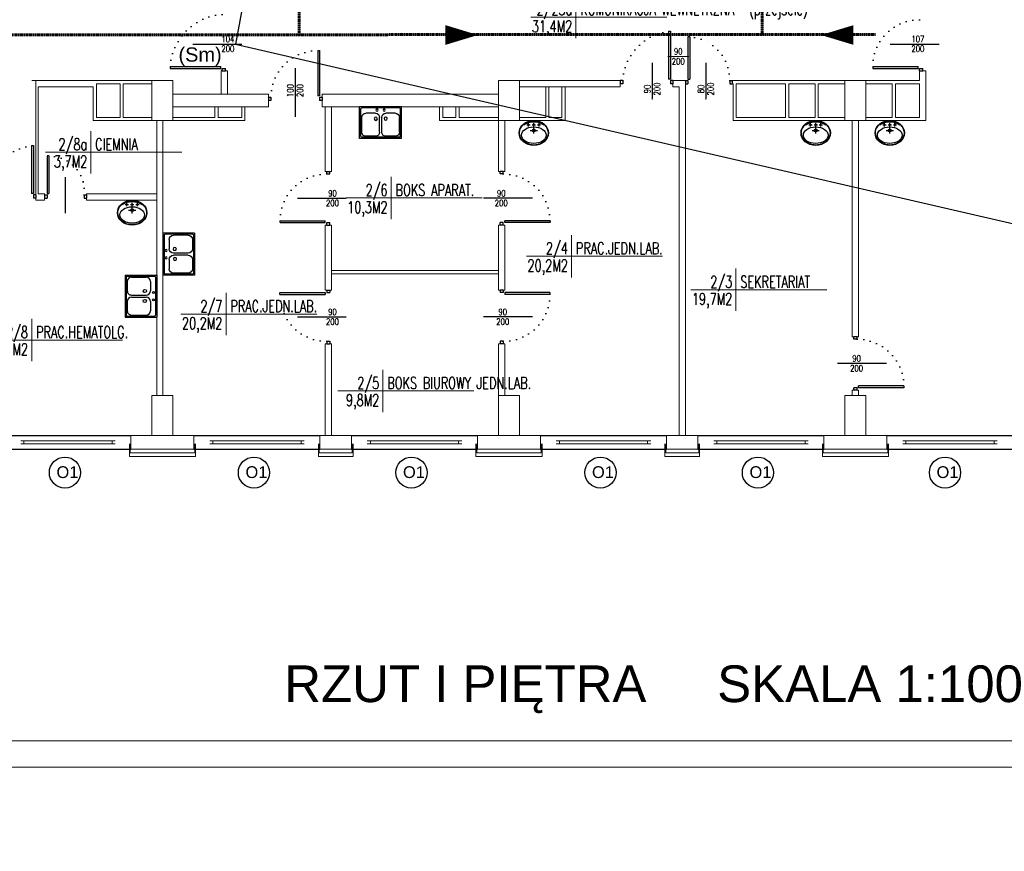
# Model space of a CAD drawing. Header units: millimetres. Extents: x 126553 to 403692, y -95821 to 38049.
# Tile 251 of 256: x 249538 to 251413, y 10763 to 12348. Entities that reach past the tile are written whole.
import ezdxf
from ezdxf import colors
from ezdxf.entities.mleader import LeaderData, LeaderLine
from ezdxf.enums import TextEntityAlignment as Align
from ezdxf.math import Vec2, Vec3

# ---------------------------------------------------------------- set-up
doc = ezdxf.new("R2010")
doc.units = ezdxf.units.MM
doc.linetypes.add('DASHDOT', pattern=[1, 0.5, -0.25, 0, -0.25])
doc.linetypes.add('DOTX2', pattern=[12.7, 0, -12.7])
for name, color, linetype, lineweight in [('_(06 GRUBA)', 7, 'Continuous', 40), ('CIENKIE', 7, 'Continuous', 18), ('drzwi', 7, 'Continuous', 15), ('ewakaucja', 3, 'Continuous', 50), ('ocieplenie', 253, 'BATTING', 18), ('OKNA', 7, 'Continuous', 13), ('opisy', 7, 'Continuous', 18), ('ramki', 250, 'Continuous', 13), ('WAW_ŚLUSARKA ALUMINIOWA OPIS PB', 7, 'Continuous', 9), ('WYMIAR', 7, 'Continuous', 18), ('ŚCIANY GRUBE', 7, 'Continuous', 20)]:
    doc.layers.add(name, color=color, linetype=linetype, lineweight=lineweight)
doc.layers.add('WENTYLE_WADLIWE', color=1, linetype='Continuous')
doc.layers.add('WIDOK', color=7, linetype='Continuous')
doc.styles.add('11_RJ', font='arial.ttf')
doc.styles.add('OPIS', font='romans.shx', dxfattribs={"width": 0.8})
doc.styles.add('ROMANS', font='romans.shx', dxfattribs={"width": 0.7})
doc.styles.add('STYLE1', font='txt', dxfattribs={"width": 0.8})
doc.linetypes.add('BATTING', pattern='A,0.0001,-0.1,[134,LTYPESHP.SHX,S=0.1,R=0,X=-0.1,Y=0],-0.2,[134,LTYPESHP.SHX,S=0.1,R=180,X=0.1,Y=0],-0.1', length=0.4001)

# ---------------------------------------------------------------- blocks, each defined once
blk = doc.blocks.new('OKNO')
at = {"layer": 'OKNA'}
for p, q in [((30, 15.9), (210, 15.9)), ((30, 9.9), (210, 9.9)), ((36, 9.9), (36, 15.9)), ((204, 9.9), (204, 15.9))]:
    blk.add_line(p, q, dxfattribs=at)
blk = doc.blocks.new('umblcd')
for p, q in [((-13.1, -8), (-6.9, -8)), ((-10, -11.2), (-10, -4.9)), ((-3.1, -8), (3.1, -8)), ((0, -11.2), (0, -4.9)), ((0, -25), (0, -12.3)), ((6.9, -8), (13.1, -8)), ((10, -11.2), (10, -4.9)), ((-6.8, -18.8), (6.9, -18.8))]:
    blk.add_line(p, q)
for centre, radius in [((-10, -8), 1), ((0, -18.8), 2.75), ((0, -18.8), 2.12), ((0, -8), 1), ((10, -8), 1)]:
    blk.add_circle(centre, radius)
for centre, major_axis, ratio in [((0, -23.7), (28, 0), 0.84777), ((0, -28), (23.5, 0), 0.670213)]:
    blk.add_ellipse(centre, major_axis=major_axis, ratio=ratio)
blk.add_ellipse((0, -23.7), major_axis=(27.3, 0), ratio=0.755375, start_param=7.077945, end_param=8.630335)
blk.add_open_spline([(27.3, -23.7), (27.3, -23), (27.3, -22.2), (27, -20.1), (26.8, -18.9), (26, -16.4), (25.4, -15.2), (24.2, -12.9), (23.4, -11.7), (21.7, -9.6), (20.7, -8.6), (18.6, -6.8), (17.5, -5.9), (15, -4.4), (13.7, -3.7), (11, -2.6), (9.6, -2.1), (6.7, -1.3), (5.2, -1), (2.1, -0.7), (0.6, -0.6), (-2.4, -0.7), (-4, -0.9), (-7, -1.4), (-8.4, -1.7), (-11.3, -2.7), (-12.7, -3.2), (-15.3, -4.5), (-16.5, -5.3), (-18.8, -7), (-19.9, -7.9), (-21.9, -9.8), (-22.8, -10.9), (-24.3, -13.1), (-25, -14.3), (-26.1, -16.6), (-26.5, -17.9), (-27.1, -20.4), (-27.3, -21.7), (-27.4, -24.2), (-27.3, -25.5), (-26.9, -28), (-26.6, -29.3), (-25.7, -31.7), (-25.1, -32.9), (-23.8, -35.2), (-23, -36.3), (-21.2, -38.4), (-20.2, -39.4), (-18, -41.2), (-16.8, -42), (-14.3, -43.4), (-13, -44.1), (-10.2, -45.2), (-8.8, -45.6), (-5.9, -46.3), (-4.3, -46.6), (-1.3, -46.8), (0.2, -46.9), (3.3, -46.7), (4.8, -46.5), (7.8, -45.9), (9.2, -45.5), (12, -44.5), (13.4, -43.9), (16, -42.5), (17.2, -41.7), (19.4, -40), (20.5, -39.1), (22.4, -37.1), (23.2, -36), (24.7, -33.7), (25.3, -32.6), (26.3, -30.2), (26.7, -28.9), (27.2, -26.4), (27.3, -25.1), (27.3, -23.8), (27.3, -23.8), (27.3, -23.7)], degree=3, knots=[0, 0, 0, 0, 0.102087, 0.102087, 0.269017, 0.269017, 0.435947, 0.435947, 0.602878, 0.602878, 0.769808, 0.769808, 0.936738, 0.936738, 1.103669, 1.103669, 1.270599, 1.270599, 1.437529, 1.437529, 1.60446, 1.60446, 1.77139, 1.77139, 1.93832, 1.93832, 2.105251, 2.105251, 2.272181, 2.272181, 2.439112, 2.439112, 2.606042, 2.606042, 2.772972, 2.772972, 2.939903, 2.939903, 3.106833, 3.106833, 3.273763, 3.273763, 3.440694, 3.440694, 3.607624, 3.607624, 3.774554, 3.774554, 3.941485, 3.941485, 4.108415, 4.108415, 4.275345, 4.275345, 4.442276, 4.442276, 4.609206, 4.609206, 4.776136, 4.776136, 4.943067, 4.943067, 5.109997, 5.109997, 5.276927, 5.276927, 5.443858, 5.443858, 5.610788, 5.610788, 5.777718, 5.777718, 5.944649, 5.944649, 6.111579, 6.111579, 6.27851, 6.27851, 6.283185, 6.283185, 6.283185, 6.283185])
blk = doc.blocks.new('METKA')
for p, q in [((0, 26.9), (0, -26.9)), ((-57.4, 0), (115.4, 0))]:
    blk.add_line(p, q)
at = {"layer": 'opisy', "style": 'STYLE1', "width": 0.8, "flags": 4}
for tag, p in [('NUMER', (-6.1, 4.5)), ('POWIERZCHNIA', (-6, -24.6))]:
    blk.add_attdef(tag, text='', height=17, dxfattribs=at).set_placement(p, align=Align.RIGHT)
for tag, p in [('NAZWA', (5.3, 4.6)), ('POSADZKA', (5.6, -24.7))]:
    blk.add_attdef(tag, p, '', height=17, dxfattribs=at)
blk = doc.blocks.new('zl1')
for p, q in [((0, 0), (80, 0)), ((0, -60), (0, 0)), ((80, -60), (80, 0)), ((2, -56), (2, -4)), ((4, -2), (76, -2)), ((12, -12), (30, -12)), ((50, -12), (68, -12)), ((78, -56), (78, -4)), ((4, -48), (4, -20)), ((38, -48), (38, -20)), ((42, -48), (42, -20)), ((76, -48), (76, -20)), ((12, -56), (30, -56)), ((50, -56), (68, -56)), ((0, -60), (80, -60)), ((4, -58), (76, -58))]:
    blk.add_line(p, q)
for centre, radius in [((33.178611, -6.017334), 2), ((46.898765, -6.017334), 2), ((30.353874, -22.445313), 3), ((49.118202, -22.719116), 3)]:
    blk.add_circle(centre, radius)
for centre, radius, start, end in [((4, -4), 2, 90, 180), ((12, -20), 8, 90, 180), ((30, -20), 8, 0, 90), ((50, -20), 8, 90, 180), ((68, -20), 8, 0, 90), ((76, -4), 2, 0, 90), ((4, -56), 2, 180, 270), ((12, -48), 8, 180, 270), ((30, -48), 8, 270, 0), ((50, -48), 8, 180, 270), ((68, -48), 8, 270, 0), ((76, -56), 2, 270, 0)]:
    blk.add_arc(centre, radius, start, end)
blk = doc.blocks.new('80D')
for p, q in [((-8.3, 80.5), (-8.3, 8.9)), ((-8.3, 80.5), (-4.6, 80.5)), ((-4.6, 80.4), (-4.6, 8.9)), ((-39.1, 39.9), (-39.1, -28.3)), ((-80, 6.1), (-80, 0)), ((-75.4, 6.1), (-80, 6.1)), ((-75.4, 0), (-80, 0)), ((-75.4, 6.1), (-75.4, 0)), ((-4.6, 8.9), (-8.3, 8.9)), ((0, 6.1), (-4.6, 6.1)), ((-4.6, 6.1), (-4.6, 0)), ((0, 0), (-4.6, 0)), ((0, 6.1), (0, 0))]:
    blk.add_line(p, q)
at = {"linetype": 'DOTX2', "extrusion": (0, 0, -1)}
blk.add_ellipse((4.7, 0.7), major_axis=(-62.1, 59.2), ratio=0.860496, start_param=-0.768267, end_param=0.768267, dxfattribs=at)
blk = doc.blocks.new('o1')
at = {"layer": 'WIDOK'}
blk.add_circle((-85.4, -0.7), 29.7, dxfattribs=at)
at = {"layer": 'opisy', "insert": (-101.5, 11.4), "char_height": 22.4, "width": 15.9, "attachment_point": 1}
blk.add_mtext('{\\fArial|b0|i0|c238|p34;O1}', dxfattribs=at)
blk = doc.blocks.new('A$C121B6CE3')
blk.add_lwpolyline([(0, -20), (0, 20)])
at = {"style": 'OPIS', "width": 0.8}
blk.add_attdef('Szerokość', text='', height=12, rotation=90, dxfattribs=at).set_placement((0, 0), align=Align.BOTTOM_CENTER)
blk.add_attdef('Wysokość', text='', height=12, rotation=90, dxfattribs=at).set_placement((3, 0), align=Align.TOP_CENTER)

msp = doc.modelspace()

# ---------------------------------------------------------------- linework, layer by layer
for p, q in [((250773.219, 12326.02616), (250773.219, 12234.41522)), ((250773.219, 12326.02616), (250776.89468, 12326.02616)), ((250776.89468, 12325.95034), (250776.89468, 12234.41522)), ((250813.75954, 12315.02616), (250810.08387, 12315.02616)), ((250810.08387, 12314.95034), (250810.08387, 12234.41522)), ((250813.75954, 12315.02616), (250813.75954, 12234.41522)), ((249867.40215, 12301.33346), (249960.41925, 12301.33346)), ((250105.11576, 12288.9136), (250105.11576, 12202.53522)), ((250105.11576, 12288.9136), (250108.79143, 12288.9136)), ((250108.79143, 12288.83778), (250108.79143, 12202.53522)), ((251195.63818, 12301.33346), (251288.65528, 12301.33346)), ((250742.39217, 12265.48007), (250742.39217, 12197.27743)), ((250844.58637, 12265.48007), (250844.58637, 12197.27743)), ((249824.01656, 12258.60373), (249920.39494, 12258.60373)), ((249824.01656, 12258.60373), (249824.01656, 12254.92805)), ((249824.09238, 12254.92805), (249920.39494, 12254.92805)), ((249920.39494, 12254.92805), (249920.39494, 12258.60373)), ((249923.1517, 12250.33346), (249923.1517, 12254.92805)), ((249923.1517, 12254.92805), (249929.2717, 12254.92805)), ((249923.1517, 12250.33346), (249929.2717, 12250.33346)), ((249929.2717, 12250.33346), (249929.2717, 12254.92805)), ((250062.38603, 12255.52802), (250062.38603, 12162.51091)), ((251162.25259, 12258.60373), (251248.63097, 12258.60373)), ((251162.25259, 12258.60373), (251162.25259, 12254.92805)), ((251162.32841, 12254.92805), (251248.63097, 12254.92805)), ((251248.63097, 12254.92805), (251248.63097, 12258.60373)), ((251251.38773, 12250.33346), (251251.38773, 12254.92805)), ((251251.38773, 12254.92805), (251257.50773, 12254.92805)), ((251251.38773, 12250.33346), (251257.50773, 12250.33346)), ((251257.50773, 12250.33346), (251257.50773, 12254.92805)), ((250681.48927, 12231.65846), (250681.48927, 12225.53846)), ((250686.08387, 12231.65846), (250681.48927, 12231.65846)), ((250686.08387, 12231.65846), (250686.08387, 12225.53846)), ((250776.89468, 12234.41522), (250773.219, 12234.41522)), ((250781.48927, 12231.65846), (250776.89468, 12231.65846)), ((250776.89468, 12231.65846), (250776.89468, 12225.53846)), ((250781.48927, 12231.65846), (250781.48927, 12225.53846)), ((250805.48927, 12231.65846), (250805.48927, 12225.53846)), ((250805.48927, 12231.65846), (250810.08387, 12231.65846)), ((250810.08387, 12234.41522), (250813.75954, 12234.41522)), ((250810.08387, 12231.65846), (250810.08387, 12225.53846)), ((250889.89468, 12231.65846), (250889.89468, 12225.53846)), ((250889.89468, 12231.65846), (250894.48927, 12231.65846)), ((250894.48927, 12231.65846), (250894.48927, 12225.53846)), ((250686.08387, 12225.53846), (250681.48927, 12225.53846)), ((250781.48927, 12225.53846), (250776.89468, 12225.53846)), ((250805.48927, 12225.53846), (250810.08387, 12225.53846)), ((250889.89468, 12225.53846), (250894.48927, 12225.53846)), ((250011.38603, 12199.77846), (250011.38603, 12193.65846)), ((250015.98062, 12199.77846), (250011.38603, 12199.77846)), ((250015.98062, 12193.65846), (250011.38603, 12193.65846)), ((250015.98062, 12199.77846), (250015.98062, 12193.65846)), ((250108.79143, 12202.53522), (250105.11576, 12202.53522)), ((250113.38603, 12199.77846), (250108.79143, 12199.77846)), ((250108.79143, 12199.77846), (250108.79143, 12193.65846)), ((250113.38603, 12193.65846), (250108.79143, 12193.65846)), ((250113.38603, 12199.77846), (250113.38603, 12193.65846)), ((249560.219, 12108.07131), (249560.219, 12016.46037)), ((249560.219, 12108.07131), (249563.89468, 12108.07131)), ((249563.89468, 12107.99549), (249563.89468, 12016.46037)), ((249593.3133, 12088.07131), (249589.63763, 12088.07131)), ((249589.63763, 12087.99549), (249589.63763, 12016.46037)), ((249593.3133, 12088.07131), (249593.3133, 12016.46037)), ((249624.14013, 12047.52521), (249624.14013, 11979.32258)), ((250122.42927, 12058.39156), (250128.54927, 12058.39156)), ((250122.42927, 12053.79697), (250122.42927, 12058.39156)), ((250122.42927, 12053.79697), (250128.54927, 12053.79697)), ((250128.54927, 12053.79697), (250128.54927, 12058.39156)), ((250458.54927, 12058.39156), (250452.42927, 12058.39156)), ((250452.42927, 12053.79697), (250452.42927, 12058.39156)), ((250458.54927, 12053.79697), (250452.42927, 12053.79697)), ((250458.54927, 12053.79697), (250458.54927, 12058.39156)), ((249563.89468, 12016.46037), (249560.219, 12016.46037)), ((249568.48927, 12013.70361), (249563.89468, 12013.70361)), ((249563.89468, 12013.70361), (249563.89468, 12007.58361)), ((249568.48927, 12007.58361), (249563.89468, 12007.58361)), ((249568.48927, 12013.70361), (249568.48927, 12007.58361)), ((249585.04303, 12013.70361), (249585.04303, 12007.58361)), ((249585.04303, 12013.70361), (249589.63763, 12013.70361)), ((249585.04303, 12007.58361), (249589.63763, 12007.58361)), ((249589.63763, 12016.46037), (249593.3133, 12016.46037)), ((249589.63763, 12013.70361), (249589.63763, 12007.58361)), ((249660.44844, 12013.70361), (249660.44844, 12007.58361)), ((249660.44844, 12013.70361), (249665.04303, 12013.70361)), ((249660.44844, 12007.58361), (249665.04303, 12007.58361)), ((249665.04303, 12013.70361), (249665.04303, 12007.58361)), ((250066.67972, 12007.39156), (250159.69682, 12007.39156)), ((250514.29883, 12007.39156), (250421.28172, 12007.39156)), ((250033.29414, 11964.66183), (250119.67252, 11964.66183)), ((250033.29414, 11964.66183), (250033.29414, 11960.98615)), ((250033.36996, 11960.98615), (250119.67252, 11960.98615)), ((250119.67252, 11960.98615), (250119.67252, 11964.66183)), ((250122.42927, 11956.39156), (250122.42927, 11960.98615)), ((250122.42927, 11960.98615), (250128.54927, 11960.98615)), ((250122.42927, 11956.39156), (250128.54927, 11956.39156)), ((250128.54927, 11956.39156), (250128.54927, 11960.98615)), ((250452.42927, 11956.39156), (250452.42927, 11960.98615)), ((250458.54927, 11960.98615), (250452.42927, 11960.98615)), ((250458.54927, 11956.39156), (250452.42927, 11956.39156)), ((250458.54927, 11956.39156), (250458.54927, 11960.98615)), ((250547.68441, 11964.66183), (250461.30603, 11964.66183)), ((250461.30603, 11960.98615), (250461.30603, 11964.66183)), ((250547.60859, 11960.98615), (250461.30603, 11960.98615)), ((250547.68441, 11964.66183), (250547.68441, 11960.98615)), ((250033.29414, 11824.12416), (250033.29414, 11827.79984)), ((250033.29414, 11824.12416), (250119.67252, 11824.12416)), ((250033.36996, 11827.79984), (250119.67252, 11827.79984)), ((250119.67252, 11827.79984), (250119.67252, 11824.12416)), ((250122.42927, 11832.39443), (250128.54927, 11832.39443)), ((250122.42927, 11832.39443), (250122.42927, 11827.79984)), ((250122.42927, 11827.79984), (250128.54927, 11827.79984)), ((250128.54927, 11832.39443), (250128.54927, 11827.79984)), ((250458.54927, 11832.39443), (250452.42927, 11832.39443)), ((250452.42927, 11832.39443), (250452.42927, 11827.79984)), ((250458.54927, 11827.79984), (250452.42927, 11827.79984)), ((250458.54927, 11832.39443), (250458.54927, 11827.79984)), ((250547.60859, 11827.79984), (250461.30603, 11827.79984)), ((250461.30603, 11827.79984), (250461.30603, 11824.12416)), ((250547.68441, 11824.12416), (250461.30603, 11824.12416)), ((250547.68441, 11824.12416), (250547.68441, 11827.79984)), ((250066.67972, 11781.39443), (250159.69682, 11781.39443)), ((250514.29883, 11781.39443), (250421.28172, 11781.39443)), ((251132.54927, 11743.65846), (251126.42927, 11743.65846)), ((251126.42927, 11739.06387), (251126.42927, 11743.65846)), ((251132.54927, 11739.06387), (251132.54927, 11743.65846)), ((250122.42927, 11734.98903), (250128.54927, 11734.98903)), ((250122.42927, 11734.98903), (250122.42927, 11730.39443)), ((250122.42927, 11730.39443), (250128.54927, 11730.39443)), ((250128.54927, 11734.98903), (250128.54927, 11730.39443)), ((250458.54927, 11734.98903), (250452.42927, 11734.98903)), ((250452.42927, 11734.98903), (250452.42927, 11730.39443)), ((250458.54927, 11730.39443), (250452.42927, 11730.39443)), ((250458.54927, 11734.98903), (250458.54927, 11730.39443)), ((251132.54927, 11739.06387), (251126.42927, 11739.06387)), ((251188.29883, 11692.65846), (251095.28172, 11692.65846)), ((251221.68441, 11649.92873), (251135.30603, 11649.92873)), ((251135.30603, 11646.25306), (251135.30603, 11649.92873)), ((251221.68441, 11649.92873), (251221.68441, 11646.25306)), ((251126.42927, 11641.65846), (251126.42927, 11646.25306)), ((251132.54927, 11646.25306), (251126.42927, 11646.25306)), ((251132.54927, 11641.65846), (251126.42927, 11641.65846)), ((251132.54927, 11641.65846), (251132.54927, 11646.25306)), ((251221.60859, 11646.25306), (251135.30603, 11646.25306))]:
    msp.add_line(p, q)
at = {"linetype": 'DOTX2'}
for centre, major_axis, ratio, start_param, end_param in [((249918.06432, 12263.51285), (68.64446, 71.24411), 0.9009624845, 0.7647737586, 2.376818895), ((251251.38773, 12258.60373), (63.02806, 63.02806), 1, 0.7853981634, 2.3974432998), ((250805.42907, 12230.60653), (61.96525, 59.3755), 0.9671823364, -0.7682669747, 0.7682669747), ((249580.37, 12008.26974), (62.12216, 59.21132), 0.860495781, -0.7682669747, 0.7682669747), ((250122.42927, 11964.66183), (63.02806, 63.02806), 1, 0.7853981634, 2.3974432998), ((250458.54927, 11824.12416), (63.02806, 63.02806), 1, 3.926990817, 5.5390359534)]:
    msp.add_ellipse(centre, major_axis=major_axis, ratio=ratio, start_param=start_param, end_param=end_param, dxfattribs=at)
at = {"linetype": 'DOTX2', "extrusion": (0, 0, -1)}
for centre, major_axis, ratio, start_param, end_param in [((250775.94107, 12235.99368), (65.34186, 67.84662), 0.9110918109, 3.9441220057, 5.4806559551), ((250105.11576, 12199.77846), (63.02806, -63.02806), 1, 2.3561944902, 3.9682396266), ((249562.94107, 12018.03882), (65.34186, 67.84662), 0.9110918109, 3.9441220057, 5.4806559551), ((250458.54927, 11964.66183), (-63.02806, -63.02806), 1, 2.3561944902, 3.9682396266), ((250122.42927, 11824.12416), (63.02806, 63.02806), 1, 2.3561944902, 3.9682396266), ((251132.54927, 11649.92873), (-63.02806, -63.02806), 1, 2.3561944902, 3.9682396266)]:
    msp.add_ellipse(centre, major_axis=major_axis, ratio=ratio, start_param=start_param, end_param=end_param, dxfattribs=at)
at = {"layer": '_(06 GRUBA)', "color": 3}
for points in [[(250410.26708, 12318.52547, 0, 37.5, 0), (250348.56384, 12318.52547, 37.5, 37.5, 0)], [(251063.96986, 12318.52547, 0, 37.5, 0), (251125.6731, 12318.52547, 37.5, 37.5, 0)]]:
    msp.add_lwpolyline(points, format="xyseb", dxfattribs=at)
at = {"layer": 'ewakaucja', "color": 3, "linetype": 'DASHDOT', "lineweight": 60}
for points in [[(250069.98258, 12318.52547), (250069.98258, 13210.68941)], [(250951.62379, 12318.52547), (250951.62379, 13210.68941)], [(251167.60815, 12319.43298), (247670.50232, 12318.52547)]]:
    msp.add_lwpolyline(points, dxfattribs=at)
at = {"layer": 'ocieplenie'}
for p, q in [((249746.48927, 11515.65846), (249746.48927, 11539.56639)), ((249872.48927, 11515.65846), (249872.48927, 11539.56639)), ((250106.48927, 11515.65846), (250106.48927, 11539.56639)), ((250172.48927, 11515.65846), (250172.48927, 11539.56639)), ((250406.48927, 11515.65846), (250406.48927, 11539.56639)), ((250532.48927, 11515.65846), (250532.48927, 11539.56639)), ((250766.48927, 11515.65846), (250766.48927, 11539.56639)), ((250832.48927, 11515.65846), (250832.48927, 11539.56639)), ((251066.48927, 11515.65846), (251066.48927, 11539.56639)), ((251192.48927, 11515.65846), (251192.48927, 11539.56639)), ((249872.48927, 11515.65846), (249746.48927, 11515.65846)), ((250172.48927, 11515.65846), (250106.48927, 11515.65846)), ((250532.48927, 11515.65846), (250406.48927, 11515.65846)), ((250832.48927, 11515.65846), (250766.48927, 11515.65846)), ((251192.48927, 11515.65846), (251066.48927, 11515.65846))]:
    msp.add_line(p, q, dxfattribs=at)
at = {"layer": 'ocieplenie', "linetype": 'BATTING', "ltscale": 0.15}
for p, q in [((249747.98927, 11522.65846), (249747.98927, 11539.56639)), ((249870.98927, 11522.65846), (249870.98927, 11539.56639)), ((250107.98927, 11522.65846), (250107.98927, 11539.56639)), ((250170.98927, 11522.65846), (250170.98927, 11539.56639)), ((250407.98927, 11522.65846), (250407.98927, 11539.56639)), ((250530.98927, 11522.65846), (250530.98927, 11539.56639)), ((250767.98927, 11522.65846), (250767.98927, 11539.56639)), ((250830.98927, 11522.65846), (250830.98927, 11539.56639)), ((251067.98927, 11522.65846), (251067.98927, 11539.56639)), ((251190.98927, 11522.65846), (251190.98927, 11539.56639))]:
    msp.add_line(p, q, dxfattribs=at)
at = {"layer": 'ocieplenie', "linetype": 'BATTING', "ltscale": 0.65}
for p, q in [((249870.98927, 11522.65846), (249747.98927, 11522.65846)), ((250170.98927, 11522.65846), (250107.98927, 11522.65846)), ((250530.98927, 11522.65846), (250407.98927, 11522.65846)), ((250830.98927, 11522.65846), (250767.98927, 11522.65846)), ((251190.98927, 11522.65846), (251067.98927, 11522.65846))]:
    msp.add_line(p, q, dxfattribs=at)
at = {"layer": 'ramki', "color": 0, "ltscale": 0.6}
for points in [[(246822.07419, 15123.67677), (259725.78952, 15123.67677), (259725.78952, 10923.67677), (246822.07419, 10923.67677)], [(247022.07419, 15073.67677), (259675.78952, 15073.67677), (259675.78952, 10973.67677), (247022.07419, 10973.67677)]]:
    msp.add_lwpolyline(points, close=True, dxfattribs=at)
at = {"layer": 'WIDOK'}
for p, q in [((249509.48927, 11555.65846), (249749.48927, 11555.65846)), ((249869.48927, 11555.65846), (250109.48927, 11555.65846)), ((250169.48927, 11555.65846), (250409.48927, 11555.65846)), ((250529.48927, 11555.65846), (250769.48927, 11555.65846)), ((250829.48927, 11555.65846), (251069.48927, 11555.65846)), ((251189.48927, 11555.65846), (251429.48927, 11555.65846)), ((249509.48927, 11529.65846), (249749.48927, 11529.65846)), ((249869.48927, 11529.65846), (250109.48927, 11529.65846)), ((250169.48927, 11529.65846), (250409.48927, 11529.65846)), ((250529.48927, 11529.65846), (250769.48927, 11529.65846)), ((250829.48927, 11529.65846), (251069.48927, 11529.65846)), ((251189.48927, 11529.65846), (251429.48927, 11529.65846))]:
    msp.add_line(p, q, dxfattribs=at)
at = {"layer": 'ŚCIANY GRUBE'}
for p, q in [((249921.38865, 12205.65846), (249921.38865, 12250.33346)), ((249933.38865, 12250.33346), (249921.38865, 12250.33346)), ((249933.38865, 12205.65846), (249933.38865, 12250.33346)), ((251251.38773, 12250.33346), (251263.38773, 12250.33346)), ((251251.38773, 12250.33346), (251251.38773, 12231.65846)), ((251263.38773, 12250.33346), (251263.38773, 12219.65846)), ((249560.48927, 12231.65846), (249789.48927, 12231.65846)), ((249568.48927, 12015.65846), (249568.48927, 12231.65846)), ((250489.48927, 12231.65846), (250681.48927, 12231.65846)), ((250681.48927, 12231.65846), (250681.48927, 12219.65846)), ((250781.48927, 12231.65846), (250781.48927, 12219.65846)), ((250781.48927, 12231.65846), (250805.48927, 12231.65846)), ((250805.48927, 11555.65846), (250805.48927, 12231.65846)), ((250896.48927, 12231.65846), (250894.48927, 12231.65846)), ((250894.48927, 12231.65846), (250894.48927, 12225.53846)), ((250896.48927, 12231.65846), (251109.48927, 12231.65846)), ((251149.48927, 12231.65846), (251251.38773, 12231.65846)), ((249572.48927, 12219.65846), (249677.69802, 12219.65846)), ((249572.48927, 12015.65846), (249572.48927, 12219.65846)), ((249677.69802, 12155.65846), (249677.69802, 12219.65846)), ((249683.69802, 12225.65846), (249728.69802, 12225.65846)), ((249683.69802, 12161.65846), (249683.69802, 12225.65846)), ((249728.69802, 12161.65846), (249728.69802, 12225.65846)), ((249734.69802, 12161.65846), (249734.69802, 12225.65846)), ((249734.69802, 12225.65846), (249789.48927, 12225.65846)), ((250489.48927, 12219.65846), (250681.48927, 12219.65846)), ((250539.48927, 12161.65846), (250539.48927, 12219.65846)), ((250545.48927, 12161.65846), (250545.48927, 12219.65846)), ((250570.48927, 12161.65846), (250570.48927, 12219.65846)), ((250576.48927, 12155.65846), (250576.48927, 12219.65846)), ((250781.48927, 12219.65846), (250793.48927, 12219.65846)), ((250793.48927, 11555.65846), (250793.48927, 12219.65846)), ((250894.48927, 12225.53846), (250896.48927, 12225.53846)), ((250896.48927, 12155.65846), (250896.48927, 12225.53846)), ((250996.48927, 12225.65846), (250902.48927, 12225.65846)), ((250902.48927, 12161.65846), (250902.48927, 12225.65846)), ((250996.48927, 12161.65846), (250996.48927, 12225.65846)), ((251052.48927, 12225.65846), (251002.48927, 12225.65846)), ((251002.48927, 12161.65846), (251002.48927, 12225.65846)), ((251052.48927, 12161.65846), (251052.48927, 12225.65846)), ((251109.48927, 12225.65846), (251058.48927, 12225.65846)), ((251058.48927, 12161.65846), (251058.48927, 12225.65846)), ((251199.48927, 12225.65846), (251149.48927, 12225.65846)), ((251199.48927, 12161.65846), (251199.48927, 12225.65846)), ((251251.38773, 12225.65846), (251205.48927, 12225.65846)), ((251205.48927, 12161.65846), (251205.48927, 12225.65846)), ((251251.38773, 12161.65846), (251251.38773, 12225.65846)), ((251263.38773, 12155.65846), (251263.38773, 12219.65846)), ((249829.48927, 12205.65846), (250011.38603, 12205.65846)), ((250011.38603, 12181.65846), (250011.38603, 12205.65846)), ((250113.38603, 12205.65846), (250449.48927, 12205.65846)), ((250113.38603, 12181.65846), (250113.38603, 12205.65846)), ((249829.48927, 12181.65846), (250011.38603, 12181.65846)), ((249909.48927, 12161.65846), (249909.48927, 12181.65846)), ((249915.48927, 12161.65846), (249915.48927, 12181.65846)), ((249960.48927, 12161.65846), (249960.48927, 12181.65846)), ((249966.48927, 12155.65846), (249966.48927, 12181.65846)), ((250113.38603, 12181.65846), (250449.48927, 12181.65846)), ((250119.48927, 12058.39156), (250119.48927, 12181.65846)), ((250131.48927, 12058.39156), (250131.48927, 12181.65846)), ((250337.48927, 12161.65846), (250337.48927, 12181.65846)), ((250343.43249, 12161.65846), (250343.43249, 12181.65846)), ((250368.48927, 12161.65846), (250368.48927, 12181.65846)), ((250374.48927, 12161.65846), (250374.48927, 12181.65846)), ((249728.69802, 12155.65846), (249677.69802, 12155.65846)), ((249728.69802, 12161.65846), (249683.69802, 12161.65846)), ((249789.48927, 12155.65846), (249728.69802, 12155.65846)), ((249789.48927, 12161.65846), (249734.69802, 12161.65846)), ((249798.48927, 11631.65846), (249798.48927, 12155.65846)), ((249810.48927, 11631.65846), (249810.48927, 12155.65846)), ((249829.48927, 12161.65846), (249909.48927, 12161.65846)), ((249829.48927, 12155.65846), (249960.48927, 12155.65846)), ((249915.48927, 12161.65846), (249960.48927, 12161.65846)), ((249960.48927, 12155.65846), (249966.48927, 12155.65846)), ((250337.48927, 12155.65846), (250337.48927, 12161.65846)), ((250337.48927, 12155.65846), (250449.48927, 12155.65846)), ((250343.43249, 12161.65846), (250368.48927, 12161.65846)), ((250374.48927, 12161.65846), (250449.48927, 12161.65846)), ((250449.48927, 12058.39156), (250449.48927, 12155.65846)), ((250449.48927, 12155.65846), (250489.48927, 12155.65846)), ((250461.48927, 12058.39156), (250461.48927, 12155.65846)), ((250539.48927, 12161.65846), (250489.48927, 12161.65846)), ((250576.48927, 12155.65846), (250489.48927, 12155.65846)), ((250570.48927, 12161.65846), (250545.48927, 12161.65846)), ((251109.48927, 12155.65846), (250896.48927, 12155.65846)), ((250996.48927, 12161.65846), (250902.48927, 12161.65846)), ((251052.48927, 12161.65846), (251002.48927, 12161.65846)), ((251109.48927, 12161.65846), (251058.48927, 12161.65846)), ((251109.48927, 12155.65846), (251149.48927, 12155.65846)), ((251123.48927, 11743.65846), (251123.48927, 12155.65846)), ((251135.48927, 11743.65846), (251135.48927, 12155.65846)), ((251199.48927, 12161.65846), (251149.48927, 12161.65846)), ((251263.38773, 12155.65846), (251149.48927, 12155.65846)), ((251251.38773, 12161.65846), (251205.48927, 12161.65846)), ((250119.48927, 12058.39156), (250131.48927, 12058.39156)), ((250461.48927, 12058.39156), (250449.48927, 12058.39156)), ((249568.48927, 12015.65846), (249568.48927, 12003.65846)), ((249585.04303, 12003.65846), (249568.48927, 12003.65846)), ((249585.04303, 12015.65846), (249572.48927, 12015.65846)), ((249585.04303, 12015.65846), (249585.04303, 12003.65846)), ((249798.48927, 12015.65846), (249665.04303, 12015.65846)), ((249665.04303, 12003.65846), (249665.04303, 12015.65846)), ((249798.48927, 12003.65846), (249665.04303, 12003.65846)), ((250119.48927, 11956.39156), (250131.48927, 11956.39156)), ((250119.48927, 11832.39443), (250119.48927, 11956.39156)), ((250131.48927, 11832.39443), (250131.48927, 11956.39156)), ((250461.48927, 11956.39156), (250449.48927, 11956.39156)), ((250449.48927, 11832.39443), (250449.48927, 11956.39156)), ((250461.48927, 11832.39443), (250461.48927, 11956.39156)), ((250131.48927, 11869.65846), (250449.48927, 11869.65846)), ((250131.48927, 11863.65846), (250449.48927, 11863.65846)), ((250119.48927, 11832.39443), (250131.48927, 11832.39443)), ((250461.48927, 11832.39443), (250449.48927, 11832.39443)), ((251135.48927, 11743.65846), (251123.48927, 11743.65846)), ((250119.48927, 11555.65846), (250119.48927, 11730.39443)), ((250119.48927, 11730.39443), (250131.48927, 11730.39443)), ((250131.48927, 11555.65846), (250131.48927, 11730.39443)), ((250449.48927, 11631.65846), (250449.48927, 11730.39443)), ((250461.48927, 11730.39443), (250449.48927, 11730.39443)), ((250461.48927, 11631.65846), (250461.48927, 11730.39443)), ((251123.48927, 11631.65846), (251123.48927, 11641.65846)), ((251135.48927, 11641.65846), (251123.48927, 11641.65846)), ((251135.48927, 11631.65846), (251135.48927, 11641.65846)), ((249749.48927, 11529.65846), (249749.48927, 11555.65846)), ((249869.48927, 11555.65846), (249749.48927, 11555.65846)), ((249869.48927, 11555.65846), (249749.48927, 11555.65846)), ((249869.48927, 11529.65846), (249869.48927, 11555.65846)), ((250109.48927, 11529.65846), (250109.48927, 11555.65846)), ((250169.48927, 11555.65846), (250109.48927, 11555.65846)), ((250169.48927, 11555.65846), (250109.48927, 11555.65846)), ((250169.48927, 11529.65846), (250169.48927, 11555.65846)), ((250409.48927, 11529.65846), (250409.48927, 11555.65846)), ((250529.48927, 11555.65846), (250409.48927, 11555.65846)), ((250529.48927, 11555.65846), (250409.48927, 11555.65846)), ((250529.48927, 11529.65846), (250529.48927, 11555.65846)), ((250829.48927, 11555.65846), (250769.48927, 11555.65846)), ((250769.48927, 11529.65846), (250769.48927, 11555.65846)), ((250829.48927, 11529.65846), (250829.48927, 11555.65846)), ((251069.48927, 11529.65846), (251069.48927, 11555.65846)), ((251189.48927, 11555.65846), (251069.48927, 11555.65846)), ((251189.48927, 11529.65846), (251189.48927, 11555.65846)), ((249869.48927, 11529.65846), (249749.48927, 11529.65846)), ((249869.48927, 11529.65846), (249749.48927, 11529.65846)), ((250169.48927, 11529.65846), (250109.48927, 11529.65846)), ((250169.48927, 11529.65846), (250109.48927, 11529.65846)), ((250529.48927, 11529.65846), (250409.48927, 11529.65846)), ((250529.48927, 11529.65846), (250409.48927, 11529.65846)), ((250829.48927, 11529.65846), (250769.48927, 11529.65846)), ((251189.48927, 11529.65846), (251069.48927, 11529.65846))]:
    msp.add_line(p, q, dxfattribs=at)
for points in [[(249789.48927, 12155.65846), (249829.48927, 12155.65846), (249829.48927, 12231.65846), (249789.48927, 12231.65846), (249789.48927, 12155.65846)], [(250489.48927, 12155.65846), (250489.48927, 12231.65846), (250449.48927, 12231.65846), (250449.48927, 12155.65846)], [(251149.48927, 12155.65846), (251149.48927, 12231.65846), (251109.48927, 12231.65846), (251109.48927, 12155.65846)]]:
    msp.add_lwpolyline(points, dxfattribs=at)
for points in [[(249789.48927, 11555.65846), (249829.48927, 11555.65846), (249829.48927, 11631.65846), (249789.48927, 11631.65846)], [(250449.48927, 11555.65846), (250489.48927, 11555.65846), (250489.48927, 11631.65846), (250449.48927, 11631.65846)], [(251109.48927, 11555.65846), (251149.48927, 11555.65846), (251149.48927, 11631.65846), (251109.48927, 11631.65846)]]:
    msp.add_lwpolyline(points, close=True, dxfattribs=at)

# ---------------------------------------------------------------- block references
at = {"layer": 'CIENKIE'}
ref = msp.add_blockref('METKA', (250597.06075, 12352.61393), dxfattribs=dict(at, xscale=1.5, yscale=1.5, zscale=1.5))
ref.add_attrib('RODZAJ_POMIESCZENIA', 'KOMUNIKACJA WEWNETRZNA- (przejście)', (250605.27447, 12356.39796), dxfattribs={"layer": '0', "height": 22.5, "style": 'ROMANS', "width": 0.7})
ref.add_attrib('POWIERZCHNIA', '31,4M2', dxfattribs={"layer": '0', "height": 22.5, "style": 'ROMANS', "width": 0.7}).set_placement((250590.05934, 12323.70575), align=Align.RIGHT)
ref.add_attrib('NUMER', '2/23a', dxfattribs={"layer": '0', "height": 22.5, "style": 'ROMANS', "width": 0.7}).set_placement((250590.05934, 12356.39796), align=Align.RIGHT)
ref = msp.add_blockref('METKA', (249673.10061, 12095.24951), dxfattribs=dict(at, xscale=1.5, yscale=1.5, zscale=1.5))
ref.add_attrib('RODZAJ_POMIESCZENIA', 'CIEMNIA', (249681.31433, 12099.03354), dxfattribs={"layer": '0', "height": 22.5, "style": 'ROMANS', "width": 0.7})
ref.add_attrib('POWIERZCHNIA', '3,7M2', dxfattribs={"layer": '0', "height": 22.5, "style": 'ROMANS', "width": 0.7}).set_placement((249666.0992, 12066.34133), align=Align.RIGHT)
ref.add_attrib('NUMER', '2/8a', dxfattribs={"layer": '0', "height": 22.5, "style": 'ROMANS', "width": 0.7}).set_placement((249666.0992, 12099.03354), align=Align.RIGHT)
ref = msp.add_blockref('METKA', (250245.29721, 12008.00046), dxfattribs=dict(at, xscale=1.5, yscale=1.5, zscale=1.5))
ref.add_attrib('RODZAJ_POMIESCZENIA', 'BOKS APARAT.', (250253.51093, 12011.78449), dxfattribs={"layer": '0', "height": 22.5, "style": 'ROMANS', "width": 0.7})
ref.add_attrib('POWIERZCHNIA', '10,3M2', dxfattribs={"layer": '0', "height": 22.5, "style": 'ROMANS', "width": 0.7}).set_placement((250238.2958, 11979.09228), align=Align.RIGHT)
ref.add_attrib('NUMER', '2/6', dxfattribs={"layer": '0', "height": 22.5, "style": 'ROMANS', "width": 0.7}).set_placement((250238.2958, 12011.78449), align=Align.RIGHT)
ref = msp.add_blockref('METKA', (250588.737, 11897.01194), dxfattribs=dict(at, xscale=1.5, yscale=1.5, zscale=1.5))
ref.add_attrib('RODZAJ_POMIESCZENIA', 'PRAC.JEDN.LAB.', (250596.95072, 11900.79598), dxfattribs={"layer": '0', "height": 22.5, "style": 'ROMANS', "width": 0.7})
ref.add_attrib('POWIERZCHNIA', '20,2M2', dxfattribs={"layer": '0', "height": 22.5, "style": 'ROMANS', "width": 0.7}).set_placement((250581.73559, 11868.10376), align=Align.RIGHT)
ref.add_attrib('NUMER', '2/4', dxfattribs={"layer": '0', "height": 22.5, "style": 'ROMANS', "width": 0.7}).set_placement((250581.73559, 11900.79598), align=Align.RIGHT)
ref = msp.add_blockref('METKA', (250901.87952, 11833.2135), dxfattribs=dict(at, xscale=1.5, yscale=1.5, zscale=1.5))
ref.add_attrib('RODZAJ_POMIESCZENIA', 'SEKRETARIAT', (250910.09324, 11836.99753), dxfattribs={"layer": '0', "height": 22.5, "style": 'ROMANS', "width": 0.7})
ref.add_attrib('POWIERZCHNIA', '19,7M2', dxfattribs={"layer": '0', "height": 22.5, "style": 'ROMANS', "width": 0.7}).set_placement((250894.87811, 11804.30532), align=Align.RIGHT)
ref.add_attrib('NUMER', '2/3', dxfattribs={"layer": '0', "height": 22.5, "style": 'ROMANS', "width": 0.7}).set_placement((250894.87811, 11836.99753), align=Align.RIGHT)
ref = msp.add_blockref('METKA', (249930.57626, 11786.87031), dxfattribs=dict(at, xscale=1.5, yscale=1.5, zscale=1.5))
ref.add_attrib('RODZAJ_POMIESCZENIA', 'PRAC.JEDN.LAB.', (249938.78998, 11790.65434), dxfattribs={"layer": '0', "height": 22.5, "style": 'ROMANS', "width": 0.7})
ref.add_attrib('POWIERZCHNIA', '20,2M2', dxfattribs={"layer": '0', "height": 22.5, "style": 'ROMANS', "width": 0.7}).set_placement((249923.57485, 11757.96212), align=Align.RIGHT)
ref.add_attrib('NUMER', '2/7', dxfattribs={"layer": '0', "height": 22.5, "style": 'ROMANS', "width": 0.7}).set_placement((249923.57485, 11790.65434), align=Align.RIGHT)
ref = msp.add_blockref('METKA', (249560.3949, 11737.26464), dxfattribs=dict(at, xscale=1.5, yscale=1.5, zscale=1.5))
ref.add_attrib('RODZAJ_POMIESCZENIA', 'PRAC.HEMATOLG.', (249568.60862, 11741.04867), dxfattribs={"layer": '0', "height": 22.5, "style": 'ROMANS', "width": 0.7})
ref.add_attrib('POWIERZCHNIA', '15,4M2', dxfattribs={"layer": '0', "height": 22.5, "style": 'ROMANS', "width": 0.7}).set_placement((249553.3935, 11708.35646), align=Align.RIGHT)
ref.add_attrib('NUMER', '2/8', dxfattribs={"layer": '0', "height": 22.5, "style": 'ROMANS', "width": 0.7}).set_placement((249553.3935, 11741.04867), align=Align.RIGHT)
ref = msp.add_blockref('METKA', (250229.45433, 11640.434), dxfattribs=dict(at, xscale=1.5, yscale=1.5, zscale=1.5))
ref.add_attrib('RODZAJ_POMIESCZENIA', 'BOKS BIUROWY JEDN.LAB.', (250237.66805, 11644.21804), dxfattribs={"layer": '0', "height": 22.5, "style": 'ROMANS', "width": 0.7})
ref.add_attrib('POWIERZCHNIA', '9,8M2', dxfattribs={"layer": '0', "height": 22.5, "style": 'ROMANS', "width": 0.7}).set_placement((250222.45292, 11611.52582), align=Align.RIGHT)
ref.add_attrib('NUMER', '2/5', dxfattribs={"layer": '0', "height": 22.5, "style": 'ROMANS', "width": 0.7}).set_placement((250222.45292, 11644.21804), align=Align.RIGHT)
at = {"layer": 'drzwi', "xscale": -1}
msp.add_blockref('80D', (249585.04303, 12007.58361), dxfattribs=at)
at = {"layer": 'WAW_ŚLUSARKA ALUMINIOWA OPIS PB', "color": 7}
ref = msp.add_blockref('A$C121B6CE3', (249934.02886, 12301.33346), dxfattribs=dict(at, xscale=-1, rotation=90))
ref.add_attrib('Szerokość', '104', dxfattribs={"layer": '0', "color": 7, "height": 12, "style": 'OPIS', "width": 0.8}).set_placement((249934.02886, 12301.33346), align=Align.BOTTOM_CENTER)
ref.add_attrib('Wysokość', '200', dxfattribs={"layer": '0', "color": 7, "height": 12, "style": 'OPIS', "width": 0.8}).set_placement((249934.02886, 12298.33346), align=Align.TOP_CENTER)
ref = msp.add_blockref('A$C121B6CE3', (251248.31988, 12301.33346), dxfattribs=dict(at, xscale=-1, rotation=90))
ref.add_attrib('Szerokość', '107', dxfattribs={"layer": '0', "color": 7, "height": 12, "style": 'OPIS', "width": 0.8}).set_placement((251248.31988, 12301.33346), align=Align.BOTTOM_CENTER)
ref.add_attrib('Wysokość', '200', dxfattribs={"layer": '0', "color": 7, "height": 12, "style": 'OPIS', "width": 0.8}).set_placement((251248.31988, 12298.33346), align=Align.TOP_CENTER)
ref = msp.add_blockref('A$C121B6CE3', (250791.83652, 12277.59626), dxfattribs=dict(at, xscale=-1, rotation=90))
ref.add_attrib('Szerokość', '90', dxfattribs={"layer": '0', "color": 7, "height": 12, "style": 'OPIS', "width": 0.8}).set_placement((250791.83652, 12277.59626), align=Align.BOTTOM_CENTER)
ref.add_attrib('Wysokość', '200', dxfattribs={"layer": '0', "color": 7, "height": 12, "style": 'OPIS', "width": 0.8}).set_placement((250791.83652, 12274.59626), align=Align.TOP_CENTER)
ref = msp.add_blockref('A$C121B6CE3', (250062.38603, 12212.62937), dxfattribs=dict(at, xscale=-1, rotation=180))
ref.add_attrib('Szerokość', '100', dxfattribs={"layer": '0', "color": 7, "height": 12, "rotation": 90, "style": 'OPIS', "width": 0.8}).set_placement((250062.38603, 12212.62937), align=Align.BOTTOM_CENTER)
ref.add_attrib('Wysokość', '200', dxfattribs={"layer": '0', "color": 7, "height": 12, "rotation": 90, "style": 'OPIS', "width": 0.8}).set_placement((250065.38603, 12212.62937), align=Align.TOP_CENTER)
ref = msp.add_blockref('A$C121B6CE3', (250742.39217, 12215.67189), dxfattribs=dict(at, xscale=-1, rotation=180))
ref.add_attrib('Szerokość', '90', dxfattribs={"layer": '0', "color": 7, "height": 12, "rotation": 90, "style": 'OPIS', "width": 0.8}).set_placement((250742.39217, 12215.67189), align=Align.BOTTOM_CENTER)
ref.add_attrib('Wysokość', '200', dxfattribs={"layer": '0', "color": 7, "height": 12, "rotation": 90, "style": 'OPIS', "width": 0.8}).set_placement((250745.39217, 12215.67189), align=Align.TOP_CENTER)
ref = msp.add_blockref('A$C121B6CE3', (250844.58637, 12215.67189), dxfattribs=dict(at, xscale=-1, rotation=180))
ref.add_attrib('Szerokość', '80', dxfattribs={"layer": '0', "color": 7, "height": 12, "rotation": 90, "style": 'OPIS', "width": 0.8}).set_placement((250844.58637, 12215.67189), align=Align.BOTTOM_CENTER)
ref.add_attrib('Wysokość', '200', dxfattribs={"layer": '0', "color": 7, "height": 12, "rotation": 90, "style": 'OPIS', "width": 0.8}).set_placement((250847.58637, 12215.67189), align=Align.TOP_CENTER)
ref = msp.add_blockref('A$C121B6CE3', (250133.30643, 12007.39156), dxfattribs=dict(at, xscale=-1, rotation=90))
ref.add_attrib('Szerokość', '90', dxfattribs={"layer": '0', "color": 7, "height": 12, "style": 'OPIS', "width": 0.8}).set_placement((250133.30643, 12007.39156), align=Align.BOTTOM_CENTER)
ref.add_attrib('Wysokość', '200', dxfattribs={"layer": '0', "color": 7, "height": 12, "style": 'OPIS', "width": 0.8}).set_placement((250133.30643, 12004.39156), align=Align.TOP_CENTER)
ref = msp.add_blockref('A$C121B6CE3', (250454.73675, 12007.39156), dxfattribs=dict(at, xscale=-1, rotation=90))
ref.add_attrib('Szerokość', '90', dxfattribs={"layer": '0', "color": 7, "height": 12, "style": 'OPIS', "width": 0.8}).set_placement((250454.73675, 12007.39156), align=Align.BOTTOM_CENTER)
ref.add_attrib('Wysokość', '200', dxfattribs={"layer": '0', "color": 7, "height": 12, "style": 'OPIS', "width": 0.8}).set_placement((250454.73675, 12004.39156), align=Align.TOP_CENTER)
ref = msp.add_blockref('A$C121B6CE3', (250133.30643, 11781.39443), dxfattribs=dict(at, xscale=-1, rotation=90))
ref.add_attrib('Szerokość', '90', dxfattribs={"layer": '0', "color": 7, "height": 12, "style": 'OPIS', "width": 0.8}).set_placement((250133.30643, 11781.39443), align=Align.BOTTOM_CENTER)
ref.add_attrib('Wysokość', '200', dxfattribs={"layer": '0', "color": 7, "height": 12, "style": 'OPIS', "width": 0.8}).set_placement((250133.30643, 11778.39443), align=Align.TOP_CENTER)
ref = msp.add_blockref('A$C121B6CE3', (250457.60181, 11781.39443), dxfattribs=dict(at, xscale=-1, rotation=90))
ref.add_attrib('Szerokość', '90', dxfattribs={"layer": '0', "color": 7, "height": 12, "style": 'OPIS', "width": 0.8}).set_placement((250457.60181, 11781.39443), align=Align.BOTTOM_CENTER)
ref.add_attrib('Wysokość', '200', dxfattribs={"layer": '0', "color": 7, "height": 12, "style": 'OPIS', "width": 0.8}).set_placement((250457.60181, 11778.39443), align=Align.TOP_CENTER)
ref = msp.add_blockref('A$C121B6CE3', (251131.60181, 11692.65846), dxfattribs=dict(at, xscale=-1, rotation=90))
ref.add_attrib('Szerokość', '90', dxfattribs={"layer": '0', "color": 7, "height": 12, "style": 'OPIS', "width": 0.8}).set_placement((251131.60181, 11692.65846), align=Align.BOTTOM_CENTER)
ref.add_attrib('Wysokość', '200', dxfattribs={"layer": '0', "color": 7, "height": 12, "style": 'OPIS', "width": 0.8}).set_placement((251131.60181, 11689.65846), align=Align.TOP_CENTER)
at = {"layer": 'WIDOK', "xscale": -1}
msp.add_blockref('zl1', (250265.09024, 12181.65846), dxfattribs=at)
at = {"layer": 'WIDOK'}
for name, p in [('umblcd', (250516.76049, 12155.65846)), ('umblcd', (251053.75776, 12155.65846)), ('umblcd', (251194.75776, 12155.65846)), ('umblcd', (249751.8268, 12003.65846)), ('o1', (249709.11968, 11485.40744)), ('o1', (250069.11968, 11485.40744)), ('o1', (250369.11968, 11485.40744)), ('o1', (250729.11968, 11485.40744)), ('o1', (251029.11968, 11485.40744)), ('o1', (251385.44734, 11485.40744))]:
    msp.add_blockref(name, p, dxfattribs=at)
at = {"layer": 'WIDOK', "xscale": -1, "rotation": 90}
msp.add_blockref('zl1', (249810.48927, 11940.99506), dxfattribs=at)
at = {"layer": 'WIDOK', "rotation": 270}
msp.add_blockref('zl1', (249798.48927, 11860.99506), dxfattribs=at)
at = {"layer": 'ŚCIANY GRUBE'}
for p in [(249509.48927, 11529.65846), (249869.48927, 11529.65846), (250169.48927, 11529.65846), (250529.48927, 11529.65846), (250829.48927, 11529.65846), (251189.48927, 11529.65846)]:
    msp.add_blockref('OKNO', p, dxfattribs=at)

# ---------------------------------------------------------------- texts
at = {"layer": 'WENTYLE_WADLIWE', "color": 1, "true_color": 0xff0000, "insert": (249766.11042, 12294.96295), "char_height": 27.2, "width": 910.3121725, "attachment_point": 1, "style": '11_RJ'}
msp.add_mtext('       {\\C5;(Sm)}', dxfattribs=at)
at = {"layer": 'WYMIAR', "insert": (250041.46572, 11117.37417), "char_height": 70, "width": 1583.5, "attachment_point": 1}
msp.add_mtext('{\\fArial|b0|i0|c238|p34;RZUT I PIĘTRA     SKALA 1:100}', dxfattribs=at)

# ---------------------------------------------------------------- leaders
at = {"layer": '_(06 GRUBA)', "color": 5, "lineweight": -3}
ml = msp.add_multileader_mtext('Standard', dxfattribs=at)
ml.set_content('drzwi do wymiany na dymoszczelne (Sm) o szerokości skrzydła nieblokowanego minimum 0,9 m', color=5, style='ROMANS')
ml.set_leader_properties()
ml.build(insert=Vec2(0, 0))
ml.multileader.update_dxf_attribs({"text_right_attachment_type": 6, "dogleg_length": 0.36, "arrow_head_size": 12, "scale": 3})
ctx = ml.context
ctx.base_point, ctx.scale, ctx.char_height, ctx.arrow_head_size, ctx.landing_gap_size, ctx.plane_origin = Vec3(253093.87987, 11280.25156), 3, 25, 12, 6, Vec3(253380.36664, 12483.37804)
ctx.right_attachment = 6
notes = []
notes.append((ctx, [(1, (1, 1, 0), (254441.95987, 11263.58489), (-1, 0), 1.08, [(6, [(252487.50111, 13218.07635), (250937.94991, 13027.15019), (250069.98258, 12950.6565), (249948.31564, 12301.33346)], 0, []), (3, [(254357.07558, 12978.9547), (256849.51364, 12963.07499), (256808.25735, 13499.76028)], 0, [])])]))
ctx.mtext.insert, ctx.mtext.flow_direction = Vec3(253099.87987, 11296.91823), 5
for ctx, leaders in notes:
    for number, flags, end, landing, length, lines in leaders:
        leader = LeaderData()
        leader.index, (leader.has_last_leader_line, leader.has_dogleg_vector, leader.attachment_direction) = number, flags
        leader.last_leader_point, leader.dogleg_vector, leader.dogleg_length = Vec3(end), Vec3(landing), length
        for number, points, colour, breaks in lines:
            line = LeaderLine()
            line.index, line.vertices, line.color, line.breaks = number, Vec3.list(points), colors.encode_raw_color(colour), breaks
            leader.lines.append(line)
        ctx.leaders.append(leader)

doc.saveas('drawing.dxf')
